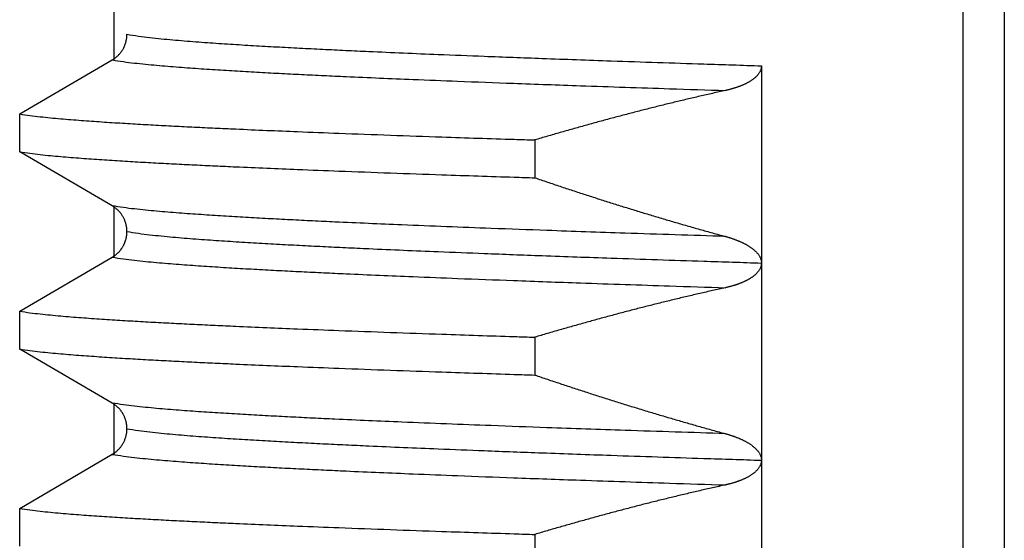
# Model space of a CAD drawing. Header units: millimetres. Extents: x 0 to 594, y 0 to 420.
# Tile 123 of 132: x 531.72 to 536.71, y 246.01 to 248.65. Entities that reach past the tile are written whole.
import ezdxf

# ---------------------------------------------------------------- set-up
doc = ezdxf.new("R2010")
doc.units = ezdxf.units.MM
doc.header["$LTSCALE"] = 0.257233
doc.layers.add('NoLayerName_001', color=7, linetype='Continuous')

msp = doc.modelspace()

# ---------------------------------------------------------------- linework, layer by layer
at = {"layer": 'NoLayerName_001', "color": 8, "linetype": 'Continuous', "lineweight": 25}
for p, q in [((536.7127, 251.601), (536.7127, 240.6895)), ((536.5019, 251.301), (536.5019, 240.6847))]:
    msp.add_line(p, q, dxfattribs=at)
at = {"layer": 'NoLayerName_001', "color": 7, "linetype": 'Continuous', "lineweight": 25}
for p, q in [((532.2007, 251.301), (532.2007, 248.446)), ((531.7246, 248.1718), (532.1937, 248.446)), ((535.4822, 248.4161), (535.4822, 243.416)), ((531.7246, 247.9801), (531.7246, 248.1718)), ((534.3341, 248.04), (534.3341, 247.8483)), ((532.1937, 247.7059), (531.7246, 247.9801)), ((532.2007, 247.7059), (532.2007, 247.4461)), ((531.7246, 247.1718), (532.1938, 247.4461)), ((531.7246, 246.9801), (531.7246, 247.1718)), ((534.3341, 247.04), (534.3341, 246.8483)), ((532.1938, 246.7059), (531.7246, 246.9801)), ((532.2007, 246.7059), (532.2007, 246.4461)), ((531.7246, 246.1718), (532.1938, 246.4461)), ((531.7246, 245.9801), (531.7246, 246.1718)), ((534.3341, 246.04), (534.3341, 245.8483))]:
    msp.add_line(p, q, dxfattribs=at)
for points, knots in [([(532.1937, 248.446), (532.1959, 248.4474), (532.2004, 248.4501), (532.2068, 248.4545), (532.2129, 248.4593), (532.2188, 248.4645), (532.2245, 248.4699), (532.2298, 248.4756), (532.2349, 248.4816), (532.2397, 248.4879), (532.2441, 248.4944), (532.2482, 248.5011), (532.2519, 248.5081), (532.2552, 248.5152), (532.2581, 248.5225), (532.2607, 248.5299), (532.2629, 248.5374), (532.2647, 248.5451), (532.2661, 248.5528), (532.2671, 248.5605), (532.2677, 248.5682), (532.2678, 248.5734), (532.2678, 248.576)], [0, 0, 0, 0, 0.0077532, 0.0155314, 0.0233322, 0.0311523, 0.0389881, 0.046836, 0.0546921, 0.0625532, 0.0704162, 0.0782791, 0.0861408, 0.094001, 0.1018584, 0.1097108, 0.1175555, 0.1253889, 0.1332077, 0.141008, 0.1487865, 0.1565399, 0.1565399, 0.1565399, 0.1565399]), ([(535.4822, 248.4161), (535.4821, 248.4142), (535.4821, 248.4102), (535.4811, 248.4044), (535.4797, 248.3986), (535.4778, 248.393), (535.4754, 248.3876), (535.4726, 248.3824), (535.4694, 248.3774), (535.4659, 248.3727), (535.4621, 248.3681), (535.4581, 248.3638), (535.4539, 248.3597), (535.4496, 248.3557), (535.4451, 248.3519), (535.4405, 248.3483), (535.4357, 248.3448), (535.4309, 248.3415), (535.4259, 248.3383), (535.4209, 248.3353), (535.4158, 248.3323), (535.4107, 248.3295), (535.4055, 248.3268), (535.4002, 248.3242), (535.3949, 248.3217), (535.3895, 248.3193), (535.3841, 248.3169), (535.3787, 248.3147), (535.3732, 248.3126), (535.3677, 248.3105), (535.3622, 248.3085), (535.3566, 248.3066), (535.3511, 248.3047), (535.3455, 248.3029), (535.3398, 248.3012), (535.3342, 248.2996), (535.3286, 248.298), (535.3229, 248.2965), (535.3172, 248.295), (535.3134, 248.2941), (535.3115, 248.2936)], [0, 0, 0, 0, 0.0058798, 0.0117874, 0.0177186, 0.0236601, 0.0295914, 0.0354959, 0.0413866, 0.0472759, 0.0531679, 0.0590588, 0.0649423, 0.0708208, 0.0766979, 0.082575, 0.0884514, 0.0943256, 0.100199, 0.1060726, 0.1119468, 0.1178211, 0.1236946, 0.1295681, 0.1354422, 0.1413174, 0.1471939, 0.1530718, 0.1589508, 0.1648304, 0.17071, 0.1765888, 0.182466, 0.1883417, 0.1942163, 0.20009, 0.205963, 0.2118355, 0.2177075, 0.2235791, 0.2235791, 0.2235791, 0.2235791]), ([(535.3, 248.291), (535.2784, 248.2862), (535.2351, 248.2766), (535.1702, 248.2618), (535.1054, 248.2466), (535.0407, 248.2311), (534.9761, 248.2153), (534.9115, 248.1992), (534.847, 248.1827), (534.7826, 248.1659), (534.7183, 248.1488), (534.6541, 248.1314), (534.5899, 248.1137), (534.5258, 248.0957), (534.4618, 248.0774), (534.3979, 248.0589), (534.3554, 248.0463), (534.3341, 248.04)], [0, 0, 0, 0, 0.0665349, 0.1330737, 0.1996163, 0.2661624, 0.3327115, 0.3992632, 0.4658168, 0.5323716, 0.5989268, 0.6654816, 0.732035, 0.7985859, 0.8651332, 0.9316757, 0.9982121, 0.9982121, 0.9982121, 0.9982121]), ([(535.3115, 248.2936), (535.3096, 248.2932), (535.3058, 248.2923), (535.302, 248.2914), (535.3, 248.291)], [0, 0, 0, 0, 0.0058711, 0.01174164, 0.01174164, 0.01174164, 0.01174164]), ([(531.7246, 248.1718), (531.7419, 248.1693), (531.7763, 248.1638), (531.8282, 248.1579), (531.8802, 248.1525), (531.9323, 248.1478), (531.9844, 248.1434), (532.0365, 248.1394), (532.0886, 248.1356), (532.1408, 248.132), (532.1929, 248.1286), (532.2451, 248.1254), (532.2973, 248.1222), (532.3495, 248.1192), (532.419, 248.1153), (532.506, 248.1107), (532.6105, 248.1055), (532.7149, 248.1005), (532.8367, 248.095), (532.976, 248.0889), (533.1501, 248.0817), (533.359, 248.0736), (533.6027, 248.0646), (533.8988, 248.0542), (534.1426, 248.0461), (534.2993, 248.0411), (534.3341, 248.04)], [0, 0, 0, 0, 0.052271, 0.104543, 0.156813, 0.209084, 0.261357, 0.313631, 0.365904, 0.418176, 0.470446, 0.522717, 0.574987, 0.627258, 0.679528, 0.78407, 0.888612, 0.993154, 1.097695, 1.254507, 1.411319, 1.620402, 1.881755, 2.143109, 2.509004, 2.613545, 2.613545, 2.613545, 2.613545]), ([(531.7246, 247.9801), (531.7419, 247.9776), (531.7763, 247.9721), (531.8282, 247.9662), (531.8802, 247.9608), (531.9323, 247.956), (531.9844, 247.9517), (532.0365, 247.9477), (532.0886, 247.9439), (532.1408, 247.9403), (532.1929, 247.9369), (532.2451, 247.9336), (532.2973, 247.9305), (532.3495, 247.9275), (532.419, 247.9236), (532.506, 247.919), (532.6105, 247.9138), (532.7149, 247.9088), (532.8367, 247.9033), (532.976, 247.8972), (533.1501, 247.89), (533.359, 247.8819), (533.6027, 247.8729), (533.8988, 247.8625), (534.1426, 247.8544), (534.2993, 247.8494), (534.3341, 247.8483)], [0, 0, 0, 0, 0.052271, 0.104543, 0.156813, 0.209084, 0.261357, 0.313631, 0.365904, 0.418176, 0.470446, 0.522717, 0.574987, 0.627258, 0.679528, 0.78407, 0.888612, 0.993154, 1.097695, 1.254507, 1.411319, 1.620402, 1.881755, 2.143109, 2.509004, 2.613545, 2.613545, 2.613545, 2.613545]), ([(534.3341, 247.8483), (534.3554, 247.8411), (534.3979, 247.8266), (534.4618, 247.8052), (534.5258, 247.784), (534.5899, 247.7631), (534.654, 247.7424), (534.7182, 247.722), (534.7825, 247.7018), (534.8469, 247.6819), (534.9114, 247.6623), (534.976, 247.643), (535.0406, 247.6239), (535.1053, 247.6052), (535.1702, 247.5867), (535.235, 247.5686), (535.2784, 247.5568), (535.3, 247.5508)], [0, 0, 0, 0, 0.067383, 0.13477, 0.202162, 0.269556, 0.336952, 0.404349, 0.471747, 0.539144, 0.60654, 0.673934, 0.741327, 0.808717, 0.876104, 0.943489, 1.01087, 1.01087, 1.01087, 1.01087]), ([(532.2678, 247.5759), (532.2678, 247.5785), (532.2677, 247.5837), (532.2671, 247.5914), (532.2661, 247.5992), (532.2647, 247.6069), (532.2629, 247.6145), (532.2607, 247.622), (532.2581, 247.6294), (532.2552, 247.6367), (532.2519, 247.6439), (532.2482, 247.6508), (532.2441, 247.6575), (532.2397, 247.664), (532.2349, 247.6703), (532.2298, 247.6763), (532.2245, 247.682), (532.2188, 247.6875), (532.2129, 247.6926), (532.2068, 247.6974), (532.2004, 247.7019), (532.1959, 247.7045), (532.1937, 247.7059)], [0, 0, 0, 0, 0.0077536, 0.0155322, 0.0233328, 0.0311516, 0.0389849, 0.0468292, 0.0546811, 0.0625377, 0.0703971, 0.0782581, 0.0861205, 0.0939831, 0.101844, 0.1097002, 0.1175482, 0.1253844, 0.1332048, 0.1410059, 0.1487844, 0.1565377, 0.1565377, 0.1565377, 0.1565377]), ([(532.1938, 247.4461), (532.1953, 247.447), (532.1982, 247.4487), (532.2025, 247.4516), (532.2067, 247.4545), (532.2109, 247.4577), (532.2149, 247.461), (532.2187, 247.4644), (532.2225, 247.4679), (532.2262, 247.4716), (532.2297, 247.4754), (532.233, 247.4793), (532.2363, 247.4833), (532.2394, 247.4875), (532.2423, 247.4917), (532.2451, 247.4961), (532.2478, 247.5005), (532.2503, 247.505), (532.2526, 247.5096), (532.2548, 247.5143), (532.2568, 247.5191), (532.2586, 247.5239), (532.2603, 247.5288), (532.2619, 247.5337), (532.2632, 247.5387), (532.2644, 247.5438), (532.2655, 247.5488), (532.2663, 247.5539), (532.267, 247.5591), (532.2675, 247.5642), (532.2678, 247.5694), (532.2678, 247.5728), (532.2678, 247.5745)], [0, 0, 0, 0, 0.0051573, 0.01032, 0.0154872, 0.0206578, 0.0258308, 0.0310049, 0.0361792, 0.0413525, 0.0465244, 0.0516951, 0.0568646, 0.0620329, 0.0672001, 0.0723662, 0.0775314, 0.0826958, 0.0878602, 0.0930255, 0.0981922, 0.1033608, 0.1085317, 0.113705, 0.1188809, 0.1240583, 0.1292351, 0.1344097, 0.1395807, 0.1447472, 0.1499087, 0.1550652, 0.1550652, 0.1550652, 0.1550652]), ([(535.3, 247.5508), (535.302, 247.5503), (535.3058, 247.5492), (535.3115, 247.5476), (535.3172, 247.5459), (535.3229, 247.5441), (535.3286, 247.5423), (535.3342, 247.5404), (535.3399, 247.5385), (535.3455, 247.5365), (535.3511, 247.5344), (535.3566, 247.5323), (535.3622, 247.5301), (535.3677, 247.5278), (535.3732, 247.5254), (535.3786, 247.523), (535.384, 247.5205), (535.3894, 247.5179), (535.3947, 247.5152), (535.4, 247.5125), (535.4052, 247.5096), (535.4104, 247.5066), (535.4155, 247.5036), (535.4205, 247.5004), (535.4255, 247.4971), (535.4304, 247.4937), (535.4352, 247.4902), (535.4399, 247.4865), (535.4445, 247.4827), (535.449, 247.4788), (535.4533, 247.4747), (535.4575, 247.4704), (535.4614, 247.4659), (535.4652, 247.4613), (535.4687, 247.4565), (535.4719, 247.4514), (535.4748, 247.4461), (535.4773, 247.4406), (535.4794, 247.435), (535.4803, 247.4311), (535.4809, 247.4291)], [0, 0, 0, 0, 0.0059555, 0.0119115, 0.0178679, 0.0238248, 0.0297821, 0.03574, 0.0416985, 0.0476579, 0.0536184, 0.0595803, 0.0655437, 0.0715079, 0.0774721, 0.0834356, 0.0893981, 0.0953593, 0.1013191, 0.1072776, 0.1132353, 0.1191928, 0.1251506, 0.1311084, 0.1370662, 0.1430246, 0.1489851, 0.1549486, 0.1609128, 0.1668754, 0.1728365, 0.1787977, 0.1847612, 0.1907257, 0.1966927, 0.2026696, 0.2086698, 0.2147024, 0.2207408, 0.2267583, 0.2267583, 0.2267583, 0.2267583]), ([(535.4822, 247.4174), (535.4822, 247.4156), (535.4821, 247.4121), (535.4814, 247.4069), (535.4804, 247.4017), (535.479, 247.3966), (535.4771, 247.3916), (535.475, 247.3868), (535.4724, 247.3821), (535.4696, 247.3777), (535.4665, 247.3734), (535.4632, 247.3693), (535.4596, 247.3654), (535.456, 247.3616), (535.4522, 247.358), (535.4482, 247.3545), (535.4442, 247.3512), (535.44, 247.348), (535.4358, 247.3449), (535.4315, 247.3419), (535.4271, 247.339), (535.4226, 247.3363), (535.4181, 247.3336), (535.4135, 247.3311), (535.4089, 247.3286), (535.4042, 247.3262), (535.3995, 247.3239), (535.3947, 247.3216), (535.3899, 247.3195), (535.3851, 247.3174), (535.3803, 247.3154), (535.3754, 247.3134), (535.3705, 247.3115), (535.3656, 247.3097), (535.3607, 247.308), (535.3557, 247.3063), (535.3507, 247.3046), (535.3457, 247.303), (535.3407, 247.3015), (535.3357, 247.3), (535.3323, 247.299), (535.3306, 247.2986)], [0, 0, 0, 0, 0.0052577, 0.0105381, 0.0158336, 0.0211345, 0.02643, 0.0317096, 0.0369744, 0.0422372, 0.0475049, 0.0527779, 0.0580514, 0.0633167, 0.0685738, 0.0738263, 0.0790769, 0.084327, 0.0895764, 0.0948251, 0.1000739, 0.1053234, 0.1105735, 0.1158238, 0.1210733, 0.1263217, 0.1315696, 0.1368171, 0.1420646, 0.1473118, 0.1525587, 0.1578054, 0.1630522, 0.1682993, 0.1735468, 0.1787947, 0.1840429, 0.1892915, 0.1945404, 0.1997897, 0.2050392, 0.2050392, 0.2050392, 0.2050392]), ([(535.4809, 247.4291), (535.4812, 247.4272), (535.4821, 247.4233), (535.4821, 247.4193), (535.4822, 247.4173)], [0, 0, 0, 0, 0.00598444, 0.01194204, 0.01194204, 0.01194204, 0.01194204]), ([(535.3, 247.291), (535.2784, 247.2862), (535.2351, 247.2766), (535.1702, 247.2618), (535.1054, 247.2466), (535.0407, 247.2311), (534.9761, 247.2153), (534.9115, 247.1992), (534.847, 247.1827), (534.7826, 247.1659), (534.7183, 247.1488), (534.6541, 247.1314), (534.5899, 247.1137), (534.5258, 247.0957), (534.4618, 247.0774), (534.3979, 247.0589), (534.3554, 247.0463), (534.3341, 247.04)], [0, 0, 0, 0, 0.0665344, 0.1330728, 0.199615, 0.2661606, 0.3327093, 0.3992605, 0.4658136, 0.532368, 0.5989228, 0.6654771, 0.7320301, 0.7985806, 0.8651274, 0.9316695, 0.9982054, 0.9982054, 0.9982054, 0.9982054]), ([(535.3306, 247.2986), (535.3289, 247.2981), (535.3255, 247.2972), (535.3205, 247.2958), (535.3154, 247.2946), (535.3103, 247.2933), (535.3052, 247.2921), (535.3017, 247.2914), (535.3, 247.291)], [0, 0, 0, 0, 0.00524959, 0.0104991, 0.01574832, 0.02099701, 0.02624486, 0.03149156, 0.03149156, 0.03149156, 0.03149156]), ([(531.7246, 247.1718), (531.7419, 247.1693), (531.7763, 247.1638), (531.8282, 247.1579), (531.8802, 247.1525), (531.9323, 247.1478), (531.9844, 247.1434), (532.0365, 247.1394), (532.0886, 247.1356), (532.1408, 247.132), (532.1929, 247.1286), (532.2451, 247.1254), (532.2973, 247.1222), (532.3495, 247.1192), (532.419, 247.1153), (532.506, 247.1107), (532.6105, 247.1055), (532.7149, 247.1005), (532.8367, 247.095), (532.976, 247.0889), (533.1501, 247.0817), (533.359, 247.0736), (533.6027, 247.0646), (533.8988, 247.0542), (534.1426, 247.0461), (534.2993, 247.0411), (534.3341, 247.04)], [0, 0, 0, 0, 0.052271, 0.104543, 0.156813, 0.209084, 0.261357, 0.313631, 0.365904, 0.418176, 0.470446, 0.522717, 0.574987, 0.627258, 0.679528, 0.78407, 0.888612, 0.993154, 1.097695, 1.254507, 1.411319, 1.620402, 1.881755, 2.143109, 2.509004, 2.613545, 2.613545, 2.613545, 2.613545]), ([(531.7246, 246.9801), (531.7419, 246.9776), (531.7763, 246.9721), (531.8282, 246.9662), (531.8802, 246.9608), (531.9323, 246.956), (531.9844, 246.9517), (532.0365, 246.9477), (532.0886, 246.9439), (532.1408, 246.9403), (532.1929, 246.9369), (532.2451, 246.9336), (532.2973, 246.9305), (532.3495, 246.9275), (532.419, 246.9236), (532.506, 246.919), (532.6105, 246.9138), (532.7149, 246.9088), (532.8367, 246.9033), (532.976, 246.8972), (533.1501, 246.89), (533.359, 246.8819), (533.6027, 246.8729), (533.8988, 246.8625), (534.1426, 246.8544), (534.2993, 246.8494), (534.3341, 246.8483)], [0, 0, 0, 0, 0.052271, 0.104543, 0.156813, 0.209084, 0.261357, 0.313631, 0.365904, 0.418176, 0.470446, 0.522717, 0.574987, 0.627258, 0.679528, 0.78407, 0.888612, 0.993154, 1.097695, 1.254507, 1.411319, 1.620402, 1.881755, 2.143109, 2.509004, 2.613545, 2.613545, 2.613545, 2.613545]), ([(534.3341, 246.8483), (534.3554, 246.8411), (534.3979, 246.8266), (534.4618, 246.8052), (534.5258, 246.784), (534.5898, 246.7631), (534.654, 246.7424), (534.7182, 246.722), (534.7825, 246.7018), (534.8469, 246.6819), (534.9114, 246.6623), (534.976, 246.643), (535.0406, 246.6239), (535.1053, 246.6052), (535.1701, 246.5867), (535.235, 246.5686), (535.2784, 246.5568), (535.3, 246.5508)], [0, 0, 0, 0, 0.067382, 0.134769, 0.20216, 0.269554, 0.336949, 0.404346, 0.471742, 0.539139, 0.606534, 0.673928, 0.74132, 0.808709, 0.876096, 0.94348, 1.010861, 1.010861, 1.010861, 1.010861]), ([(532.2678, 246.5774), (532.2678, 246.5791), (532.2678, 246.5825), (532.2675, 246.5877), (532.267, 246.5928), (532.2663, 246.598), (532.2655, 246.6031), (532.2644, 246.6081), (532.2632, 246.6132), (532.2619, 246.6182), (532.2603, 246.6231), (532.2586, 246.628), (532.2568, 246.6328), (532.2548, 246.6376), (532.2526, 246.6423), (532.2503, 246.6469), (532.2478, 246.6514), (532.2451, 246.6558), (532.2423, 246.6602), (532.2394, 246.6644), (532.2363, 246.6686), (532.233, 246.6726), (532.2297, 246.6765), (532.2262, 246.6803), (532.2225, 246.684), (532.2187, 246.6875), (532.2149, 246.691), (532.2109, 246.6942), (532.2067, 246.6974), (532.2025, 246.7004), (532.1982, 246.7032), (532.1953, 246.705), (532.1938, 246.7059)], [0, 0, 0, 0, 0.0051566, 0.0103181, 0.0154846, 0.0206556, 0.02583, 0.0310065, 0.0361836, 0.0413592, 0.0465323, 0.051703, 0.0568716, 0.0620384, 0.0672038, 0.0723684, 0.0775329, 0.0826981, 0.0878643, 0.0930315, 0.0981998, 0.1033692, 0.1085398, 0.1137116, 0.1188848, 0.124059, 0.1292331, 0.1344061, 0.1395767, 0.1447439, 0.1499066, 0.1550639, 0.1550639, 0.1550639, 0.1550639]), ([(532.1938, 246.4461), (532.1959, 246.4474), (532.2004, 246.45), (532.2067, 246.4545), (532.2128, 246.4593), (532.2187, 246.4644), (532.2243, 246.4698), (532.2297, 246.4754), (532.2347, 246.4814), (532.2395, 246.4876), (532.2439, 246.4941), (532.248, 246.5008), (532.2517, 246.5077), (532.255, 246.5147), (532.258, 246.522), (532.2606, 246.5293), (532.2628, 246.5368), (532.2646, 246.5444), (532.2661, 246.5521), (532.2671, 246.5598), (532.2677, 246.5675), (532.2678, 246.5726), (532.2678, 246.5752)], [0, 0, 0, 0, 0.0077119, 0.0154472, 0.0232042, 0.0309802, 0.0387721, 0.0465766, 0.0543905, 0.0622107, 0.0700345, 0.0778597, 0.0856852, 0.0935095, 0.1013304, 0.1091452, 0.1169507, 0.1247435, 0.1325203, 0.1402779, 0.1480137, 0.1557257, 0.1557257, 0.1557257, 0.1557257]), ([(535.3, 246.5508), (535.302, 246.5503), (535.3058, 246.5492), (535.3115, 246.5476), (535.3172, 246.5459), (535.3229, 246.5441), (535.3286, 246.5423), (535.3342, 246.5404), (535.3399, 246.5385), (535.3455, 246.5365), (535.3511, 246.5344), (535.3566, 246.5323), (535.3622, 246.5301), (535.3677, 246.5278), (535.3732, 246.5254), (535.3786, 246.523), (535.384, 246.5205), (535.3894, 246.5179), (535.3947, 246.5152), (535.4, 246.5125), (535.4052, 246.5096), (535.4104, 246.5066), (535.4155, 246.5036), (535.4206, 246.5004), (535.4255, 246.4971), (535.4304, 246.4937), (535.4352, 246.4902), (535.4399, 246.4865), (535.4445, 246.4827), (535.449, 246.4788), (535.4533, 246.4747), (535.4575, 246.4704), (535.4614, 246.4659), (535.4652, 246.4613), (535.4687, 246.4564), (535.4719, 246.4514), (535.4748, 246.4461), (535.4773, 246.4406), (535.4794, 246.435), (535.4803, 246.431), (535.4809, 246.4291)], [0, 0, 0, 0, 0.0059565, 0.0119136, 0.0178712, 0.0238291, 0.0297875, 0.0357465, 0.0417061, 0.0476666, 0.0536282, 0.0595912, 0.0655557, 0.0715209, 0.0774862, 0.0834509, 0.0894145, 0.0953767, 0.1013376, 0.1072972, 0.113256, 0.1192146, 0.1251735, 0.1311324, 0.1370913, 0.1430509, 0.1490124, 0.1549769, 0.160942, 0.1669058, 0.172868, 0.1788304, 0.1847952, 0.1907611, 0.1967294, 0.2027073, 0.2087082, 0.2147415, 0.2207806, 0.2267991, 0.2267991, 0.2267991, 0.2267991]), ([(535.4822, 246.4166), (535.4821, 246.4146), (535.4821, 246.4107), (535.4811, 246.4048), (535.4798, 246.3991), (535.4779, 246.3934), (535.4755, 246.388), (535.4728, 246.3827), (535.4696, 246.3777), (535.4661, 246.373), (535.4624, 246.3684), (535.4584, 246.3641), (535.4542, 246.3599), (535.4498, 246.3559), (535.4453, 246.3521), (535.4407, 246.3485), (535.4359, 246.345), (535.4311, 246.3417), (535.4262, 246.3385), (535.4211, 246.3354), (535.416, 246.3325), (535.4109, 246.3296), (535.4057, 246.3269), (535.4004, 246.3243), (535.3951, 246.3218), (535.3897, 246.3193), (535.3843, 246.317), (535.3789, 246.3148), (535.3734, 246.3126), (535.3679, 246.3105), (535.3623, 246.3085), (535.3568, 246.3066), (535.3512, 246.3048), (535.3456, 246.303), (535.3399, 246.3012), (535.3343, 246.2996), (535.3286, 246.298), (535.3229, 246.2965), (535.3172, 246.295), (535.3134, 246.2941), (535.3115, 246.2936)], [0, 0, 0, 0, 0.0058929, 0.0118135, 0.0177548, 0.0237033, 0.0296403, 0.0355524, 0.0414535, 0.0473558, 0.0532621, 0.0591676, 0.0650642, 0.0709545, 0.0768425, 0.0827299, 0.0886167, 0.0945017, 0.1003861, 0.1062712, 0.1121569, 0.1180427, 0.1239278, 0.1298127, 0.1356981, 0.1415845, 0.1474723, 0.1533614, 0.1592515, 0.1651424, 0.1710332, 0.1769232, 0.1828116, 0.1886986, 0.1945844, 0.2004694, 0.2063536, 0.2122374, 0.2181206, 0.2240034, 0.2240034, 0.2240034, 0.2240034]), ([(535.4809, 246.4291), (535.4812, 246.4271), (535.4821, 246.4232), (535.4821, 246.4192), (535.4822, 246.4173)], [0, 0, 0, 0, 0.00598571, 0.01194457, 0.01194457, 0.01194457, 0.01194457]), ([(535.3, 246.291), (535.2784, 246.2862), (535.2351, 246.2766), (535.1702, 246.2618), (535.1054, 246.2466), (535.0407, 246.2312), (534.9761, 246.2153), (534.9115, 246.1992), (534.847, 246.1827), (534.7826, 246.1659), (534.7183, 246.1488), (534.6541, 246.1314), (534.5899, 246.1137), (534.5258, 246.0957), (534.4618, 246.0774), (534.3979, 246.0589), (534.3554, 246.0463), (534.3341, 246.04)], [0, 0, 0, 0, 0.066535, 0.1330739, 0.1996166, 0.2661628, 0.332712, 0.3992638, 0.4658174, 0.5323723, 0.5989277, 0.6654826, 0.732036, 0.7985871, 0.8651345, 0.9316771, 0.9982135, 0.9982135, 0.9982135, 0.9982135]), ([(535.3115, 246.2936), (535.3096, 246.2932), (535.3058, 246.2923), (535.302, 246.2914), (535.3, 246.291)], [0, 0, 0, 0, 0.00588233, 0.0117641, 0.0117641, 0.0117641, 0.0117641]), ([(531.7246, 246.1718), (531.7419, 246.1693), (531.7763, 246.1638), (531.8282, 246.1579), (531.8802, 246.1525), (531.9323, 246.1478), (531.9844, 246.1434), (532.0365, 246.1394), (532.0886, 246.1356), (532.1408, 246.132), (532.1929, 246.1286), (532.2451, 246.1254), (532.2973, 246.1222), (532.3495, 246.1192), (532.419, 246.1153), (532.506, 246.1107), (532.6105, 246.1055), (532.7149, 246.1005), (532.8367, 246.095), (532.976, 246.0889), (533.1501, 246.0817), (533.359, 246.0736), (533.6027, 246.0646), (533.8988, 246.0542), (534.1426, 246.0461), (534.2993, 246.0411), (534.3341, 246.04)], [0, 0, 0, 0, 0.052271, 0.104543, 0.156813, 0.209084, 0.261357, 0.313631, 0.365904, 0.418176, 0.470446, 0.522717, 0.574987, 0.627258, 0.679528, 0.78407, 0.888612, 0.993154, 1.097695, 1.254507, 1.411319, 1.620402, 1.881755, 2.143109, 2.509004, 2.613545, 2.613545, 2.613545, 2.613545])]:
    msp.add_open_spline(points, degree=3, knots=knots, dxfattribs=at)
at = {"layer": 'NoLayerName_001', "color": 8, "linetype": 'Continuous', "lineweight": 25}
for points, knots in [([(532.2678, 248.576), (532.2871, 248.573), (532.3256, 248.5663), (532.3837, 248.5596), (532.4419, 248.5533), (532.5002, 248.5479), (532.5585, 248.5429), (532.6169, 248.5383), (532.6753, 248.5341), (532.7337, 248.53), (532.7921, 248.5262), (532.8505, 248.5225), (532.9089, 248.519), (532.9674, 248.5156), (533.0453, 248.5112), (533.1427, 248.506), (533.2596, 248.5001), (533.3765, 248.4945), (533.513, 248.4882), (533.6689, 248.4813), (533.8638, 248.4732), (534.0978, 248.4639), (534.3902, 248.453), (534.7607, 248.4398), (535.1312, 248.4274), (535.3847, 248.4193), (535.4822, 248.4161)], [0, 0, 0, 0, 0.058532, 0.117068, 0.175599, 0.234131, 0.292665, 0.351203, 0.40974, 0.468275, 0.526807, 0.585339, 0.643871, 0.702403, 0.760934, 0.877999, 0.995065, 1.11213, 1.229195, 1.404792, 1.580389, 1.814518, 2.10718, 2.458374, 2.926632, 3.219294, 3.219294, 3.219294, 3.219294]), ([(532.1937, 248.446), (532.2124, 248.4431), (532.2496, 248.4368), (532.3058, 248.4302), (532.362, 248.4242), (532.4183, 248.4189), (532.4747, 248.4141), (532.5311, 248.4096), (532.5875, 248.4055), (532.6439, 248.4015), (532.7004, 248.3978), (532.7568, 248.3942), (532.8133, 248.3908), (532.8697, 248.3875), (532.945, 248.3832), (533.0392, 248.3781), (533.1522, 248.3724), (533.2652, 248.367), (533.397, 248.3608), (533.5477, 248.3542), (533.7361, 248.3463), (533.9622, 248.3373), (534.2448, 248.3267), (534.6028, 248.3139), (534.9608, 248.3019), (535.2058, 248.294), (535.3, 248.291)], [0, 0, 0, 0, 0.056565, 0.113132, 0.169696, 0.22626, 0.282827, 0.339396, 0.395965, 0.452532, 0.509097, 0.565661, 0.622225, 0.678789, 0.735353, 0.848483, 0.961613, 1.074743, 1.187872, 1.357566, 1.52726, 1.753518, 2.036341, 2.375729, 2.828245, 3.111068, 3.111068, 3.111068, 3.111068]), ([(535.3, 247.5508), (535.1304, 247.5564), (534.8289, 247.566), (534.4332, 247.5797), (534.1317, 247.5907), (533.8868, 247.6001), (533.6796, 247.6084), (533.4912, 247.6165), (533.3405, 247.6232), (533.2087, 247.6295), (533.0957, 247.6351), (533.0015, 247.64), (532.9262, 247.6441), (532.8697, 247.6473), (532.8133, 247.6506), (532.7568, 247.654), (532.7004, 247.6576), (532.6439, 247.6614), (532.5875, 247.6653), (532.5311, 247.6695), (532.4747, 247.6739), (532.4183, 247.6787), (532.362, 247.684), (532.3058, 247.69), (532.2496, 247.6966), (532.2124, 247.703), (532.1937, 247.7059)], [0, 0, 0, 0, 0.509081, 0.905033, 1.187856, 1.414115, 1.640373, 1.810066, 1.97976, 2.09289, 2.20602, 2.31915, 2.375715, 2.432279, 2.488843, 2.545407, 2.601971, 2.658536, 2.715103, 2.771672, 2.828241, 2.884808, 2.941372, 2.997936, 3.054503, 3.111068, 3.111068, 3.111068, 3.111068]), ([(532.2678, 247.576), (532.2871, 247.573), (532.3256, 247.5663), (532.3837, 247.5596), (532.4419, 247.5533), (532.5002, 247.5479), (532.5585, 247.5429), (532.6169, 247.5383), (532.6753, 247.5341), (532.7337, 247.53), (532.7921, 247.5262), (532.8505, 247.5225), (532.9089, 247.519), (532.9674, 247.5156), (533.0453, 247.5112), (533.1427, 247.506), (533.2596, 247.5001), (533.3765, 247.4945), (533.513, 247.4882), (533.6689, 247.4813), (533.8638, 247.4732), (534.0978, 247.4639), (534.3903, 247.453), (534.7607, 247.4398), (535.1312, 247.4274), (535.3847, 247.4193), (535.4822, 247.4161)], [0, 0, 0, 0, 0.058533, 0.117068, 0.175599, 0.234131, 0.292666, 0.351204, 0.409741, 0.468276, 0.526809, 0.585341, 0.643872, 0.702404, 0.760936, 0.878001, 0.995067, 1.112133, 1.229198, 1.404795, 1.580393, 1.814522, 2.107185, 2.458379, 2.926639, 3.219301, 3.219301, 3.219301, 3.219301]), ([(532.1938, 247.446), (532.2124, 247.4431), (532.2496, 247.4368), (532.3058, 247.4302), (532.362, 247.4242), (532.4183, 247.4189), (532.4747, 247.4141), (532.5311, 247.4096), (532.5875, 247.4055), (532.6439, 247.4015), (532.7004, 247.3978), (532.7568, 247.3942), (532.8133, 247.3908), (532.8697, 247.3875), (532.945, 247.3832), (533.0392, 247.3781), (533.1522, 247.3724), (533.2652, 247.367), (533.397, 247.3608), (533.5477, 247.3542), (533.7361, 247.3463), (533.9621, 247.3373), (534.2448, 247.3267), (534.6028, 247.3139), (534.9608, 247.3019), (535.2058, 247.294), (535.3, 247.291)], [0, 0, 0, 0, 0.056564, 0.113132, 0.169695, 0.226259, 0.282825, 0.339394, 0.395963, 0.452529, 0.509094, 0.565658, 0.622222, 0.678786, 0.735349, 0.848478, 0.961608, 1.074737, 1.187866, 1.357559, 1.527252, 1.753509, 2.03633, 2.375716, 2.82823, 3.111051, 3.111051, 3.111051, 3.111051]), ([(535.3, 246.5508), (535.1304, 246.5564), (534.8289, 246.566), (534.4332, 246.5797), (534.1317, 246.5907), (533.8868, 246.6001), (533.6796, 246.6084), (533.4912, 246.6165), (533.3405, 246.6232), (533.2087, 246.6295), (533.0957, 246.6351), (533.0015, 246.64), (532.9262, 246.6441), (532.8697, 246.6473), (532.8133, 246.6506), (532.7568, 246.654), (532.7004, 246.6576), (532.6439, 246.6614), (532.5875, 246.6653), (532.5311, 246.6695), (532.4747, 246.6739), (532.4183, 246.6787), (532.362, 246.684), (532.3058, 246.69), (532.2496, 246.6966), (532.2124, 246.7029), (532.1938, 246.7059)], [0, 0, 0, 0, 0.509078, 0.905028, 1.187849, 1.414107, 1.640364, 1.810056, 1.979749, 2.092878, 2.206008, 2.319137, 2.375701, 2.432265, 2.488829, 2.545392, 2.601956, 2.658521, 2.715088, 2.771656, 2.828225, 2.884792, 2.941356, 2.997919, 3.054486, 3.11105, 3.11105, 3.11105, 3.11105]), ([(532.2679, 246.576), (532.2871, 246.573), (532.3256, 246.5663), (532.3837, 246.5596), (532.4419, 246.5533), (532.5002, 246.5479), (532.5585, 246.5429), (532.6169, 246.5383), (532.6753, 246.5341), (532.7337, 246.53), (532.7921, 246.5262), (532.8505, 246.5225), (532.9089, 246.519), (532.9674, 246.5156), (533.0453, 246.5112), (533.1427, 246.506), (533.2596, 246.5001), (533.3765, 246.4945), (533.513, 246.4882), (533.6689, 246.4813), (533.8639, 246.4732), (534.0978, 246.4639), (534.3903, 246.453), (534.7607, 246.4398), (535.1312, 246.4274), (535.3847, 246.4193), (535.4822, 246.4161)], [0, 0, 0, 0, 0.058532, 0.117068, 0.175599, 0.23413, 0.292665, 0.351203, 0.40974, 0.468274, 0.526807, 0.585339, 0.643871, 0.702402, 0.760934, 0.877999, 0.995065, 1.11213, 1.229195, 1.404792, 1.580389, 1.814518, 2.10718, 2.458373, 2.926632, 3.219293, 3.219293, 3.219293, 3.219293]), ([(532.1937, 246.446), (532.2124, 246.4431), (532.2496, 246.4368), (532.3058, 246.4302), (532.362, 246.4242), (532.4183, 246.4189), (532.4747, 246.4141), (532.5311, 246.4096), (532.5875, 246.4055), (532.6439, 246.4015), (532.7004, 246.3978), (532.7568, 246.3942), (532.8133, 246.3908), (532.8697, 246.3875), (532.945, 246.3832), (533.0392, 246.3781), (533.1522, 246.3724), (533.2652, 246.367), (533.397, 246.3608), (533.5477, 246.3542), (533.7361, 246.3463), (533.9621, 246.3373), (534.2448, 246.3267), (534.6028, 246.3139), (534.9608, 246.3019), (535.2058, 246.294), (535.3, 246.291)], [0, 0, 0, 0, 0.056565, 0.113132, 0.169695, 0.226259, 0.282825, 0.339395, 0.395963, 0.45253, 0.509095, 0.565659, 0.622222, 0.678786, 0.73535, 0.848479, 0.961608, 1.074738, 1.187867, 1.35756, 1.527253, 1.75351, 2.036332, 2.375718, 2.828232, 3.111054, 3.111054, 3.111054, 3.111054])]:
    msp.add_open_spline(points, degree=3, knots=knots, dxfattribs=at)

doc.saveas('drawing.dxf')
